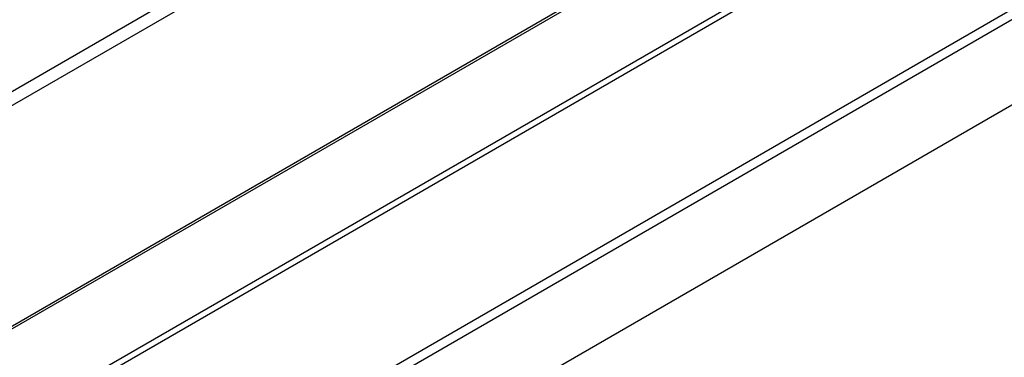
# Model space of a CAD drawing. Header units: inches. Extents: x 6 to 353, y 6 to 228.
# Tile 214 of 256: x 320.9 to 324.28, y 153.25 to 154.41. Entities that reach past the tile are written whole.
import ezdxf

# ---------------------------------------------------------------- set-up
doc = ezdxf.new("R2010")
doc.units = ezdxf.units.IN
doc.header["$LTSCALE"] = 19.946667
doc.header["$MEASUREMENT"] = 0
doc.layers.get('0').update_dxf_attribs({"linetype": 'CONTINUOUS'})
doc.layers.add('03_ALL_AXES', color=7, linetype='CONTINUOUS')

msp = doc.modelspace()

# ---------------------------------------------------------------- linework, layer by layer
at = {"color": 7, "linetype": 'Continuous'}
for p, q in [((319.4689, 153.3529), (331.1941, 160.1224)), ((319.4689, 153.3039), (331.2365, 160.0979)), ((319.4689, 152.5466), (331.2365, 159.3406)), ((319.4689, 152.5368), (331.2372, 159.3312)), ((319.4689, 152.2203), (331.2777, 159.038)), ((319.4689, 152.1973), (331.2789, 159.0157)), ((319.4689, 151.6511), (331.2587, 158.4579)), ((319.4689, 151.6158), (331.2647, 158.426))]:
    msp.add_line(p, q, dxfattribs=at)
at = {"layer": '03_ALL_AXES', "color": 7, "linetype": 'Continuous'}
msp.add_line((319.4459, 151.3094), (331.2684, 158.1351), dxfattribs=at)

doc.saveas('drawing.dxf')
